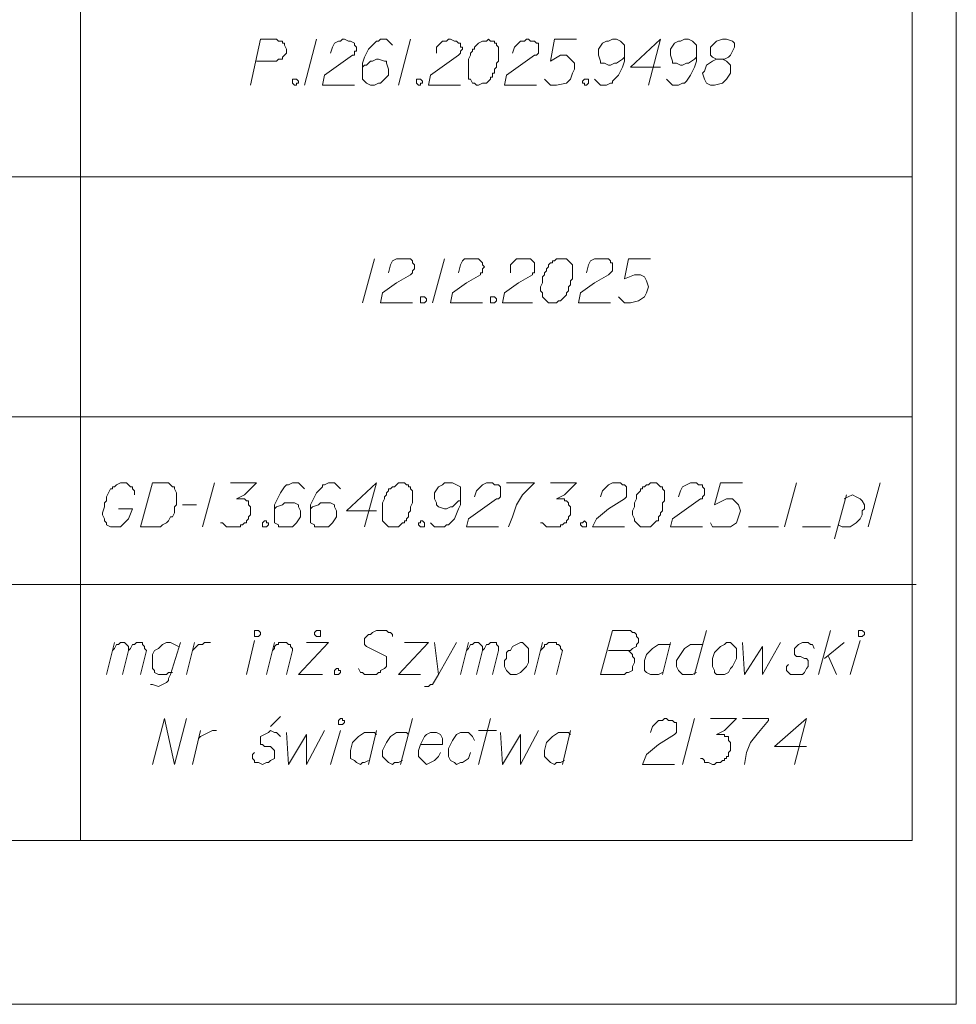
# Model space of a CAD drawing. Header units: metres. Extents: x 7431553 to 7432401, y 5544342 to 5544539.
# Tile 14 of 180: x 7432117 to 7432137, y 5544343 to 5544364. Entities that reach past the tile are written whole.
import ezdxf

# ---------------------------------------------------------------- set-up
doc = ezdxf.new("R2010")
doc.units = ezdxf.units.M
doc.header["$MEASUREMENT"] = 0
doc.layers.add('BG-PR90-PB-PZT-PZT01_2026_04_14$0$MAPA DCP', color=7, linetype='Continuous', lineweight=0)
doc.layers.add('PRIMETECH_XREF', color=7, linetype='Continuous', lineweight=5)

# ---------------------------------------------------------------- blocks, each defined once
blk = doc.blocks.new('BG-PR90-PB-PZT-PZT01_2026_04_14$0$Naddrwiną2025_v2klauzulap')
at = {"layer": 'BG-PR90-PB-PZT-PZT01_2026_04_14$0$MAPA DCP', "linetype": 'Continuous', "lineweight": 9, "transparency": 33554687}
for points in [[(7431819.359, 5544551.478), (7431778.338, 5544551.478)], [(7431819.359, 5544470.114), (7431819.359, 5544551.478)]]:
    blk.add_lwpolyline(points, dxfattribs=at)
at = {"layer": 'BG-PR90-PB-PZT-PZT01_2026_04_14$0$MAPA DCP', "color": 1, "linetype": 'Continuous', "lineweight": 9, "transparency": 33554687}
for points in [[(7431797.43, 5544550.547), (7431802.595, 5544550.547)], [(7431801.833, 5544532.936), (7431801.833, 5544550.547)], [(7431802.595, 5544550.547), (7431815.888, 5544550.547)], [(7431806.913, 5544532.936), (7431806.913, 5544550.547)], [(7431810.469, 5544504.911), (7431810.469, 5544533.063), (7431810.469, 5544550.631)], [(7431815.888, 5544504.911), (7431815.888, 5544550.547)], [(7431808.31, 5544549.869), (7431809.241, 5544549.615)], [(7431808.649, 5544549.107), (7431808.606, 5544549.192), (7431808.564, 5544549.277), (7431808.606, 5544549.361), (7431808.649, 5544549.446), (7431808.691, 5544549.488), (7431808.776, 5544549.531), (7431808.86, 5544549.531), (7431808.903, 5544549.488), (7431808.987, 5544549.488), (7431809.072, 5544549.446), (7431809.157, 5544549.361), (7431809.241, 5544549.234), (7431809.241, 5544549.15), (7431809.241, 5544549.065), (7431809.199, 5544548.98)], [(7431812.374, 5544549.234), (7431811.654, 5544549.446)], [(7431809.495, 5544548.896), (7431808.564, 5544549.15)], [(7431812.035, 5544548.684), (7431811.697, 5544549.107)], [(7431811.993, 5544548.769), (7431812.374, 5544548.938)], [(7431809.241, 5544548.218), (7431809.241, 5544548.811)], [(7431812.374, 5544548.557), (7431811.443, 5544548.811)], [(7431811.824, 5544548.472), (7431811.739, 5544548.43), (7431811.739, 5544548.388), (7431811.697, 5544548.345), (7431811.697, 5544548.261), (7431811.697, 5544548.218), (7431811.739, 5544548.134), (7431811.824, 5544548.049), (7431811.866, 5544548.049), (7431811.908, 5544548.049), (7431811.951, 5544548.049), (7431811.993, 5544548.091), (7431811.993, 5544548.134), (7431811.993, 5544548.176), (7431812.035, 5544548.261), (7431812.035, 5544548.303), (7431812.078, 5544548.345), (7431812.12, 5544548.345), (7431812.205, 5544548.345), (7431812.247, 5544548.303), (7431812.332, 5544548.261), (7431812.374, 5544548.218), (7431812.374, 5544548.134), (7431812.374, 5544548.091), (7431812.374, 5544547.964), (7431812.332, 5544547.922), (7431812.289, 5544547.88), (7431812.247, 5544547.88), (7431812.205, 5544547.88), (7431812.162, 5544547.922)], [(7431813.898, 5544548.303), (7431813.898, 5544547.626), (7431813.305, 5544548.303), (7431814.279, 5544548.049)], [(7431808.31, 5544548.091), (7431809.241, 5544547.837)], [(7431809.241, 5544547.075), (7431809.241, 5544547.71)], [(7431811.697, 5544546.948), (7431812.374, 5544546.991), (7431811.781, 5544547.372), (7431812.374, 5544547.372), (7431811.697, 5544547.753)], [(7431813.305, 5544546.948), (7431813.305, 5544547.499), (7431813.348, 5544547.499), (7431813.602, 5544547.287), (7431813.813, 5544547.118), (7431814.025, 5544547.033), (7431814.279, 5544546.991)], [(7431799.335, 5544546.398), (7431799.335, 5544546.567), (7431799.293, 5544546.652), (7431799.251, 5544546.694), (7431799.081, 5544546.779), (7431798.997, 5544546.779), (7431798.954, 5544546.737), (7431798.912, 5544546.61), (7431798.912, 5544546.525), (7431798.954, 5544546.398), (7431798.997, 5544546.356), (7431799.081, 5544546.271), (7431799.124, 5544546.271), (7431799.251, 5544546.271), (7431799.293, 5544546.313), (7431799.335, 5544546.398), (7431799.378, 5544546.313), (7431799.462, 5544546.186), (7431799.589, 5544546.144), (7431799.632, 5544546.102), (7431799.759, 5544546.144), (7431799.843, 5544546.186), (7431799.886, 5544546.271), (7431799.886, 5544546.356), (7431799.843, 5544546.525), (7431799.759, 5544546.61), (7431799.632, 5544546.694), (7431799.589, 5544546.694), (7431799.462, 5544546.694), (7431799.378, 5544546.61), (7431799.335, 5544546.525)], [(7431808.31, 5544546.948), (7431808.31, 5544546.483), (7431808.776, 5544546.356), (7431808.649, 5544546.61), (7431808.649, 5544546.737), (7431808.733, 5544546.821), (7431808.776, 5544546.864), (7431808.903, 5544546.906), (7431809.03, 5544546.864), (7431809.157, 5544546.821), (7431809.241, 5544546.694), (7431809.241, 5544546.525), (7431809.241, 5544546.398), (7431809.241, 5544546.313), (7431809.157, 5544546.271)], [(7431813.305, 5544546.271), (7431813.305, 5544546.821), (7431813.559, 5544546.567), (7431813.644, 5544546.398), (7431813.644, 5544546.525), (7431813.644, 5544546.567), (7431813.686, 5544546.567), (7431813.686, 5544546.61), (7431813.686, 5544546.652), (7431813.729, 5544546.652), (7431813.771, 5544546.652), (7431813.813, 5544546.694), (7431813.856, 5544546.694), (7431813.898, 5544546.694), (7431813.94, 5544546.694), (7431813.983, 5544546.694), (7431814.025, 5544546.652), (7431814.067, 5544546.652), (7431814.11, 5544546.652), (7431814.11, 5544546.61), (7431814.152, 5544546.61), (7431814.152, 5544546.567), (7431814.194, 5544546.567), (7431814.194, 5544546.525), (7431814.237, 5544546.483), (7431814.237, 5544546.44), (7431814.237, 5544546.398), (7431814.279, 5544546.356), (7431814.279, 5544546.313), (7431814.237, 5544546.229), (7431814.237, 5544546.186), (7431814.237, 5544546.144), (7431814.194, 5544546.144), (7431814.152, 5544546.102), (7431814.152, 5544546.059)], [(7431811.443, 5544546.186), (7431812.374, 5544545.932)], [(7431799.759, 5544545.34), (7431799.843, 5544545.424), (7431799.886, 5544545.467), (7431799.886, 5544545.594), (7431799.843, 5544545.678), (7431799.843, 5544545.721), (7431799.801, 5544545.763), (7431799.674, 5544545.848), (7431799.505, 5544545.932), (7431799.378, 5544545.975), (7431799.166, 5544545.975), (7431799.081, 5544545.975), (7431799.039, 5544545.975), (7431798.954, 5544545.89), (7431798.912, 5544545.805), (7431798.912, 5544545.721), (7431798.954, 5544545.636), (7431798.954, 5544545.594), (7431798.997, 5544545.509), (7431799.124, 5544545.424), (7431799.208, 5544545.424), (7431799.251, 5544545.424), (7431799.378, 5544545.467), (7431799.42, 5544545.467), (7431799.42, 5544545.551), (7431799.462, 5544545.636), (7431799.462, 5544545.678), (7431799.42, 5544545.763), (7431799.42, 5544545.805), (7431799.335, 5544545.932), (7431799.293, 5544545.975)], [(7431808.606, 5544545.594), (7431808.479, 5544545.636), (7431808.395, 5544545.678), (7431808.352, 5544545.763), (7431808.31, 5544545.848), (7431808.31, 5544545.89), (7431808.31, 5544545.932), (7431808.31, 5544545.975), (7431808.352, 5544546.017), (7431808.352, 5544546.059), (7431808.352, 5544546.102), (7431808.395, 5544546.102), (7431808.437, 5544546.144), (7431808.479, 5544546.144), (7431808.522, 5544546.144), (7431808.564, 5544546.144), (7431808.606, 5544546.102), (7431808.649, 5544546.102), (7431808.649, 5544546.059), (7431808.86, 5544545.763), (7431809.072, 5544545.467), (7431809.241, 5544545.424), (7431809.241, 5544546.102)], [(7431811.739, 5544546.102), (7431811.739, 5544545.848), (7431811.824, 5544545.721), (7431811.95, 5544545.636), (7431812.078, 5544545.551), (7431812.162, 5544545.551), (7431812.205, 5544545.551), (7431812.289, 5544545.594), (7431812.332, 5544545.636), (7431812.374, 5544545.678), (7431812.374, 5544545.763), (7431812.374, 5544545.805), (7431812.374, 5544545.89), (7431812.332, 5544545.975)], [(7431813.305, 5544545.932), (7431814.279, 5544545.678)], [(7431813.602, 5544545.001), (7431813.475, 5544545.043), (7431813.39, 5544545.128), (7431813.348, 5544545.17), (7431813.348, 5544545.255), (7431813.305, 5544545.297), (7431813.305, 5544545.34), (7431813.348, 5544545.382), (7431813.348, 5544545.467), (7431813.39, 5544545.509), (7431813.39, 5544545.551), (7431813.432, 5544545.551), (7431813.475, 5544545.551), (7431813.517, 5544545.551), (7431813.559, 5544545.551), (7431813.602, 5544545.551), (7431813.644, 5544545.509), (7431813.856, 5544545.17), (7431814.067, 5544544.916), (7431814.279, 5544544.832), (7431814.279, 5544545.509)], [(7431811.697, 5544545.424), (7431812.374, 5544545.255)], [(7431811.739, 5544545.424), (7431811.739, 5544545.17), (7431811.824, 5544545.043), (7431811.95, 5544544.916), (7431812.078, 5544544.874), (7431812.162, 5544544.874), (7431812.205, 5544544.874), (7431812.289, 5544544.874), (7431812.332, 5544544.916), (7431812.374, 5544545.001), (7431812.374, 5544545.086), (7431812.374, 5544545.128), (7431812.374, 5544545.17), (7431812.332, 5544545.255)], [(7431799.505, 5544545.213), (7431799.505, 5544544.578), (7431798.912, 5544545.213), (7431799.886, 5544544.959)], [(7431803.569, 5544545.001), (7431803.569, 5544544.535), (7431803.992, 5544544.451), (7431803.907, 5544544.662), (7431803.907, 5544544.789), (7431803.95, 5544544.874), (7431804.034, 5544544.916), (7431804.161, 5544544.959), (7431804.288, 5544544.916), (7431804.373, 5544544.874), (7431804.458, 5544544.747), (7431804.5, 5544544.578), (7431804.5, 5544544.451), (7431804.458, 5544544.408), (7431804.373, 5544544.324)], [(7431811.866, 5544544.112), (7431811.866, 5544544.578), (7431811.824, 5544544.62), (7431811.781, 5544544.705), (7431811.739, 5544544.705), (7431811.697, 5544544.747), (7431811.654, 5544544.747), (7431811.612, 5544544.747), (7431811.57, 5544544.705), (7431811.527, 5544544.705), (7431811.485, 5544544.662), (7431811.485, 5544544.62), (7431811.443, 5544544.578), (7431811.443, 5544544.535), (7431811.443, 5544544.197), (7431812.374, 5544543.943), (7431812.374, 5544544.451), (7431812.332, 5544544.493), (7431812.332, 5544544.535), (7431812.289, 5544544.62), (7431812.205, 5544544.62), (7431812.12, 5544544.662), (7431812.078, 5544544.662), (7431812.035, 5544544.662), (7431811.993, 5544544.62), (7431811.951, 5544544.62), (7431811.908, 5544544.578), (7431811.866, 5544544.535)], [(7431808.606, 5544543.943), (7431808.479, 5544543.985), (7431808.395, 5544544.07), (7431808.352, 5544544.112), (7431808.31, 5544544.197), (7431808.31, 5544544.239), (7431808.31, 5544544.281), (7431808.31, 5544544.366), (7431808.352, 5544544.408), (7431808.352, 5544544.451), (7431808.395, 5544544.493), (7431808.437, 5544544.493), (7431808.479, 5544544.493), (7431808.522, 5544544.493), (7431808.564, 5544544.493), (7431808.606, 5544544.493), (7431808.649, 5544544.451), (7431808.86, 5544544.112), (7431809.072, 5544543.858), (7431809.241, 5544543.773), (7431809.241, 5544544.451)], [(7431799.759, 5544543.816), (7431799.843, 5544543.9), (7431799.886, 5544543.943), (7431799.886, 5544544.07), (7431799.843, 5544544.154), (7431799.843, 5544544.197), (7431799.801, 5544544.197), (7431799.674, 5544544.324), (7431799.505, 5544544.408), (7431799.378, 5544544.451), (7431799.166, 5544544.451), (7431799.081, 5544544.451), (7431799.039, 5544544.451), (7431798.954, 5544544.366), (7431798.912, 5544544.281), (7431798.912, 5544544.197), (7431798.954, 5544544.112), (7431798.954, 5544544.07), (7431798.997, 5544543.985), (7431799.124, 5544543.9), (7431799.208, 5544543.9), (7431799.251, 5544543.9), (7431799.378, 5544543.943), (7431799.42, 5544543.943), (7431799.42, 5544544.027), (7431799.462, 5544544.112), (7431799.462, 5544544.154), (7431799.42, 5544544.239), (7431799.42, 5544544.281), (7431799.335, 5544544.408), (7431799.293, 5544544.451)], [(7431803.865, 5544543.646), (7431803.696, 5544543.689), (7431803.611, 5544543.731), (7431803.569, 5544543.816), (7431803.569, 5544543.9), (7431803.569, 5544543.943), (7431803.569, 5544543.985), (7431803.569, 5544544.027), (7431803.569, 5544544.07), (7431803.569, 5544544.112), (7431803.611, 5544544.154), (7431803.653, 5544544.154), (7431803.653, 5544544.197), (7431803.696, 5544544.197), (7431803.738, 5544544.197), (7431803.78, 5544544.197), (7431803.823, 5544544.197), (7431803.865, 5544544.154), (7431803.907, 5544544.112), (7431804.077, 5544543.816), (7431804.288, 5544543.519), (7431804.5, 5544543.477), (7431804.5, 5544544.154)], [(7431798.912, 5544543.435), (7431798.912, 5544542.969), (7431799.378, 5544542.884), (7431799.251, 5544543.096), (7431799.251, 5544543.223), (7431799.335, 5544543.308), (7431799.42, 5544543.392), (7431799.547, 5544543.392), (7431799.632, 5544543.35), (7431799.759, 5544543.308), (7431799.843, 5544543.223), (7431799.886, 5544543.011), (7431799.886, 5544542.884), (7431799.843, 5544542.842), (7431799.759, 5544542.757)], [(7431808.31, 5544542.884), (7431808.31, 5544543.435), (7431808.564, 5544543.181), (7431808.649, 5544543.011), (7431808.649, 5544543.138), (7431808.649, 5544543.181), (7431808.691, 5544543.181), (7431808.691, 5544543.223), (7431808.733, 5544543.265), (7431808.776, 5544543.265), (7431808.818, 5544543.308), (7431808.86, 5544543.308), (7431808.903, 5544543.308), (7431808.945, 5544543.308), (7431808.987, 5544543.308), (7431809.03, 5544543.265), (7431809.072, 5544543.265), (7431809.114, 5544543.223), (7431809.157, 5544543.223), (7431809.157, 5544543.181), (7431809.199, 5544543.138), (7431809.199, 5544543.096), (7431809.241, 5544543.096), (7431809.241, 5544543.054), (7431809.241, 5544543.011), (7431809.241, 5544542.969), (7431809.241, 5544542.927), (7431809.241, 5544542.842), (7431809.241, 5544542.8), (7431809.199, 5544542.757), (7431809.157, 5544542.715), (7431809.157, 5544542.673)], [(7431813.559, 5544543.308), (7431814.279, 5544543.138)], [(7431813.644, 5544543.308), (7431813.602, 5544543.265), (7431813.602, 5544543.054), (7431813.686, 5544542.927), (7431813.813, 5544542.8), (7431813.983, 5544542.757), (7431814.025, 5544542.757), (7431814.11, 5544542.757), (7431814.152, 5544542.8), (7431814.194, 5544542.842), (7431814.237, 5544542.884), (7431814.279, 5544542.969), (7431814.237, 5544543.011), (7431814.237, 5544543.096), (7431814.194, 5544543.181)], [(7431811.866, 5544542.673), (7431811.824, 5544542.715), (7431811.781, 5544542.757), (7431811.739, 5544542.757), (7431811.739, 5544542.8), (7431811.697, 5544542.842), (7431811.697, 5544542.884), (7431811.697, 5544542.927), (7431811.697, 5544542.969), (7431811.697, 5544543.011), (7431811.739, 5544543.011), (7431811.739, 5544543.054), (7431811.781, 5544543.096), (7431811.824, 5544543.096), (7431811.866, 5544543.138), (7431812.374, 5544543.011)], [(7431799.208, 5544542.08), (7431799.081, 5544542.122), (7431798.997, 5544542.207), (7431798.954, 5544542.249), (7431798.954, 5544542.334), (7431798.912, 5544542.376), (7431798.912, 5544542.419), (7431798.954, 5544542.461), (7431798.954, 5544542.503), (7431798.954, 5544542.546), (7431798.997, 5544542.588), (7431798.997, 5544542.63), (7431799.039, 5544542.63), (7431799.081, 5544542.63), (7431799.124, 5544542.63), (7431799.166, 5544542.63), (7431799.208, 5544542.63), (7431799.251, 5544542.588), (7431799.251, 5544542.546), (7431799.462, 5544542.249), (7431799.674, 5544541.953), (7431799.886, 5544541.911), (7431799.886, 5544542.588)], [(7431812.374, 5544542.546), (7431811.697, 5544542.715)], [(7431813.602, 5544541.826), (7431814.279, 5544541.868), (7431813.644, 5544542.249), (7431814.279, 5544542.249), (7431813.559, 5544542.63)], [(7431803.865, 5544542.038), (7431803.696, 5544542.038), (7431803.611, 5544542.122), (7431803.569, 5544542.165), (7431803.569, 5544542.249), (7431803.569, 5544542.292), (7431803.569, 5544542.334), (7431803.569, 5544542.419), (7431803.569, 5544542.461), (7431803.611, 5544542.503), (7431803.653, 5544542.546), (7431803.696, 5544542.546), (7431803.738, 5544542.546), (7431803.78, 5544542.546), (7431803.823, 5544542.546), (7431803.865, 5544542.546), (7431803.865, 5544542.503), (7431803.907, 5544542.503), (7431804.077, 5544542.207), (7431804.288, 5544541.911), (7431804.5, 5544541.868), (7431804.5, 5544542.503)], [(7431808.31, 5544541.953), (7431808.31, 5544542.546), (7431808.352, 5544542.503), (7431808.564, 5544542.292), (7431808.776, 5544542.165), (7431809.03, 5544542.08), (7431809.241, 5544541.995)], [(7431808.606, 5544541.276), (7431808.479, 5544541.318), (7431808.395, 5544541.403), (7431808.352, 5544541.445), (7431808.31, 5544541.53), (7431808.31, 5544541.572), (7431808.31, 5544541.614), (7431808.31, 5544541.657), (7431808.352, 5544541.699), (7431808.352, 5544541.741), (7431808.352, 5544541.784), (7431808.395, 5544541.826), (7431808.437, 5544541.826), (7431808.479, 5544541.826), (7431808.522, 5544541.826), (7431808.564, 5544541.826), (7431808.606, 5544541.826), (7431808.649, 5544541.784), (7431808.649, 5544541.741), (7431808.86, 5544541.445), (7431809.072, 5544541.149), (7431809.241, 5544541.106), (7431809.241, 5544541.784)], [(7431811.866, 5544541.106), (7431811.824, 5544541.149), (7431811.739, 5544541.191), (7431811.739, 5544541.233), (7431811.697, 5544541.276), (7431811.697, 5544541.318), (7431811.697, 5544541.36), (7431811.739, 5544541.403), (7431811.781, 5544541.445), (7431811.824, 5544541.445), (7431811.866, 5544541.445), (7431811.824, 5544541.487), (7431811.739, 5544541.53), (7431811.739, 5544541.572), (7431811.697, 5544541.614), (7431811.697, 5544541.657), (7431811.697, 5544541.699), (7431811.697, 5544541.741), (7431811.739, 5544541.741), (7431811.781, 5544541.784), (7431811.824, 5544541.784), (7431811.866, 5544541.784), (7431812.374, 5544541.657)], [(7431814.279, 5544541.36), (7431813.305, 5544541.614)], [(7431813.559, 5544541.36), (7431813.559, 5544541.741)], [(7431803.865, 5544540.937), (7431803.696, 5544540.979), (7431803.611, 5544541.022), (7431803.569, 5544541.064), (7431803.569, 5544541.149), (7431803.569, 5544541.191), (7431803.569, 5544541.233), (7431803.569, 5544541.318), (7431803.569, 5544541.36), (7431803.611, 5544541.403), (7431803.653, 5544541.445), (7431803.696, 5544541.445), (7431803.738, 5544541.487), (7431803.78, 5544541.445), (7431803.823, 5544541.445), (7431803.865, 5544541.445), (7431803.865, 5544541.403), (7431803.907, 5544541.403), (7431804.077, 5544541.106), (7431804.288, 5544540.81), (7431804.5, 5544540.768), (7431804.5, 5544541.445)], [(7431812.374, 5544541.318), (7431811.866, 5544541.445)], [(7431812.374, 5544540.979), (7431811.697, 5544541.149)], [(7431813.771, 5544541.276), (7431813.686, 5544541.233), (7431813.644, 5544541.191), (7431813.602, 5544541.149), (7431813.602, 5544541.064), (7431813.602, 5544540.979), (7431813.644, 5544540.895), (7431813.771, 5544540.81), (7431813.856, 5544540.768), (7431813.94, 5544540.725), (7431814.067, 5544540.725), (7431814.11, 5544540.725), (7431814.194, 5544540.768), (7431814.237, 5544540.852), (7431814.279, 5544540.895), (7431814.237, 5544540.979), (7431814.237, 5544541.022), (7431814.152, 5544541.149), (7431814.025, 5544541.191)], [(7431799.208, 5544540.471), (7431799.081, 5544540.471), (7431798.997, 5544540.556), (7431798.954, 5544540.598), (7431798.954, 5544540.683), (7431798.912, 5544540.725), (7431798.912, 5544540.768), (7431798.954, 5544540.852), (7431798.954, 5544540.895), (7431798.997, 5544540.937), (7431798.997, 5544540.979), (7431799.039, 5544540.979), (7431799.081, 5544540.979), (7431799.081, 5544541.022), (7431799.124, 5544541.022), (7431799.166, 5544540.979), (7431799.208, 5544540.979), (7431799.251, 5544540.937), (7431799.462, 5544540.641), (7431799.674, 5544540.344), (7431799.886, 5544540.302), (7431799.886, 5544540.979)], [(7431809.157, 5544540.344), (7431809.241, 5544540.429), (7431809.241, 5544540.641), (7431809.199, 5544540.683), (7431809.199, 5544540.725), (7431809.072, 5544540.852), (7431808.86, 5544540.937), (7431808.776, 5544540.979), (7431808.564, 5544540.979), (7431808.437, 5544540.979), (7431808.395, 5544540.979), (7431808.352, 5544540.895), (7431808.31, 5544540.81), (7431808.31, 5544540.725), (7431808.31, 5544540.641), (7431808.352, 5544540.598), (7431808.395, 5544540.514), (7431808.522, 5544540.429), (7431808.606, 5544540.429), (7431808.649, 5544540.429), (7431808.733, 5544540.471), (7431808.776, 5544540.471), (7431808.818, 5544540.514), (7431808.86, 5544540.641), (7431808.86, 5544540.683), (7431808.818, 5544540.768), (7431808.818, 5544540.81), (7431808.733, 5544540.895), (7431808.691, 5544540.937), (7431808.691, 5544540.979)], [(7431811.697, 5544540.895), (7431812.374, 5544540.514), (7431812.586, 5544540.387), (7431812.586, 5544540.344), (7431812.628, 5544540.302), (7431812.628, 5544540.26), (7431812.628, 5544540.217)], [(7431803.569, 5544540.641), (7431804.5, 5544540.387)], [(7431813.856, 5544540.133), (7431813.856, 5544540.598), (7431813.729, 5544540.598), (7431813.644, 5544540.556), (7431813.602, 5544540.471), (7431813.602, 5544540.387), (7431813.602, 5544540.344), (7431813.644, 5544540.26), (7431813.686, 5544540.217), (7431813.771, 5544540.175), (7431813.856, 5544540.133), (7431813.983, 5544540.09), (7431814.025, 5544540.09), (7431814.109, 5544540.09), (7431814.152, 5544540.133), (7431814.237, 5544540.217), (7431814.279, 5544540.26), (7431814.237, 5544540.344), (7431814.194, 5544540.429), (7431814.152, 5544540.471), (7431814.109, 5544540.514), (7431814.025, 5544540.556)], [(7431811.697, 5544540.429), (7431812.374, 5544540.514)], [(7431811.697, 5544539.794), (7431811.697, 5544540.302), (7431812.374, 5544539.667), (7431812.374, 5544540.133)], [(7431798.912, 5544539.921), (7431799.886, 5544539.667)], [(7431803.865, 5544539.455), (7431803.696, 5544539.498), (7431803.611, 5544539.54), (7431803.569, 5544539.625), (7431803.569, 5544539.667), (7431803.569, 5544539.709), (7431803.569, 5544539.752), (7431803.569, 5544539.836), (7431803.569, 5544539.879), (7431803.569, 5544539.921), (7431803.611, 5544539.963), (7431803.653, 5544539.963), (7431803.696, 5544540.006), (7431803.738, 5544540.006), (7431803.78, 5544540.006), (7431803.823, 5544539.963), (7431803.865, 5544539.963), (7431803.907, 5544539.921), (7431804.077, 5544539.625), (7431804.288, 5544539.328), (7431804.5, 5544539.286), (7431804.5, 5544539.963)], [(7431813.305, 5544539.963), (7431814.279, 5544539.709)], [(7431813.644, 5544539.879), (7431813.602, 5544539.836), (7431813.602, 5544539.625), (7431813.686, 5544539.498), (7431813.813, 5544539.413), (7431813.983, 5544539.328), (7431814.025, 5544539.328), (7431814.11, 5544539.328), (7431814.152, 5544539.371), (7431814.194, 5544539.413), (7431814.237, 5544539.455), (7431814.279, 5544539.54), (7431814.237, 5544539.582), (7431814.237, 5544539.667), (7431814.194, 5544539.752)], [(7431799.039, 5544539.54), (7431798.954, 5544539.455), (7431798.912, 5544539.413), (7431798.912, 5544539.286), (7431798.954, 5544539.244), (7431798.954, 5544539.201), (7431798.997, 5544539.159), (7431799.124, 5544539.032), (7431799.293, 5544538.947), (7431799.42, 5544538.905), (7431799.632, 5544538.905), (7431799.716, 5544538.905), (7431799.759, 5544538.905), (7431799.843, 5544538.99), (7431799.886, 5544539.074), (7431799.886, 5544539.159), (7431799.843, 5544539.244), (7431799.843, 5544539.286), (7431799.759, 5544539.371), (7431799.674, 5544539.455), (7431799.589, 5544539.455), (7431799.547, 5544539.455), (7431799.42, 5544539.413), (7431799.378, 5544539.413), (7431799.378, 5544539.371), (7431799.335, 5544539.244), (7431799.335, 5544539.201), (7431799.378, 5544539.117), (7431799.378, 5544539.074), (7431799.462, 5544538.99), (7431799.462, 5544538.947), (7431799.505, 5544538.905)], [(7431811.57, 5544539.54), (7431811.527, 5544539.54), (7431811.485, 5544539.498), (7431811.485, 5544539.455), (7431811.443, 5544539.413), (7431811.443, 5544539.371), (7431811.443, 5544539.328), (7431811.443, 5544539.286), (7431811.443, 5544539.201), (7431811.485, 5544539.117), (7431811.527, 5544539.074), (7431811.527, 5544539.032), (7431811.57, 5544538.99), (7431811.612, 5544538.947), (7431811.654, 5544538.947), (7431811.697, 5544538.947), (7431811.739, 5544538.947), (7431811.781, 5544538.99), (7431811.951, 5544539.328), (7431811.993, 5544539.413), (7431812.035, 5544539.413), (7431812.12, 5544539.413), (7431812.162, 5544539.413), (7431812.205, 5544539.413), (7431812.247, 5544539.371), (7431812.289, 5544539.286), (7431812.332, 5544539.286), (7431812.332, 5544539.244), (7431812.374, 5544539.201), (7431812.374, 5544539.159), (7431812.374, 5544539.074), (7431812.374, 5544538.99), (7431812.374, 5544538.947), (7431812.332, 5544538.905), (7431812.332, 5544538.863), (7431812.247, 5544538.82)], [(7431803.569, 5544539.159), (7431804.5, 5544538.905)], [(7431808.903, 5544539.201), (7431808.903, 5544538.566), (7431808.31, 5544539.201), (7431809.241, 5544538.947)], [(7431813.559, 5544539.201), (7431814.279, 5544539.032)], [(7431813.644, 5544539.201), (7431813.602, 5544539.159), (7431813.602, 5544538.947), (7431813.686, 5544538.82), (7431813.813, 5544538.693), (7431813.983, 5544538.651), (7431814.025, 5544538.651), (7431814.11, 5544538.651), (7431814.152, 5544538.651), (7431814.194, 5544538.736), (7431814.237, 5544538.778), (7431814.279, 5544538.863), (7431814.237, 5544538.905), (7431814.237, 5544538.947), (7431814.194, 5544539.032)], [(7431799.208, 5544538.228), (7431799.081, 5544538.27), (7431798.997, 5544538.312), (7431798.954, 5544538.397), (7431798.954, 5544538.439), (7431798.912, 5544538.482), (7431798.912, 5544538.524), (7431798.954, 5544538.609), (7431798.954, 5544538.651), (7431798.997, 5544538.736), (7431799.039, 5544538.736), (7431799.081, 5544538.778), (7431799.124, 5544538.778), (7431799.166, 5544538.778), (7431799.166, 5544538.736), (7431799.208, 5544538.736), (7431799.251, 5544538.736), (7431799.251, 5544538.693), (7431799.462, 5544538.397), (7431799.674, 5544538.101), (7431799.886, 5544538.058), (7431799.886, 5544538.736)], [(7431808.437, 5544538.439), (7431808.352, 5544538.355), (7431808.31, 5544538.312), (7431808.31, 5544538.185), (7431808.352, 5544538.101), (7431808.352, 5544538.058), (7431808.395, 5544538.058), (7431808.522, 5544537.931), (7431808.691, 5544537.847), (7431808.776, 5544537.804), (7431808.987, 5544537.804), (7431809.114, 5544537.804), (7431809.157, 5544537.804), (7431809.199, 5544537.889), (7431809.241, 5544537.889), (7431809.241, 5544537.974), (7431809.241, 5544538.058), (7431809.241, 5544538.143), (7431809.241, 5544538.185), (7431809.157, 5544538.27), (7431809.03, 5544538.355), (7431808.987, 5544538.355), (7431808.903, 5544538.355), (7431808.818, 5544538.312), (7431808.776, 5544538.312), (7431808.733, 5544538.228), (7431808.733, 5544538.143), (7431808.733, 5544538.101), (7431808.733, 5544538.016), (7431808.776, 5544537.974), (7431808.818, 5544537.847), (7431808.86, 5544537.804), (7431808.903, 5544537.804)], [(7431814.279, 5544538.228), (7431813.559, 5544538.439)], [(7431811.697, 5544537.72), (7431811.697, 5544538.185), (7431812.374, 5544537.55), (7431812.374, 5544538.058)], [(7431813.602, 5544537.296), (7431814.279, 5544537.339), (7431813.644, 5544537.72), (7431814.279, 5544537.72), (7431813.559, 5544538.101)], [(7431798.912, 5544537.931), (7431799.886, 5544537.677)], [(7431808.437, 5544537.677), (7431808.352, 5544537.593), (7431808.31, 5544537.55), (7431808.31, 5544537.423), (7431808.352, 5544537.339), (7431808.352, 5544537.296), (7431808.395, 5544537.254), (7431808.522, 5544537.169), (7431808.691, 5544537.085), (7431808.776, 5544537.042), (7431808.987, 5544537.042), (7431809.114, 5544537.042), (7431809.157, 5544537.042), (7431809.199, 5544537.127), (7431809.241, 5544537.127), (7431809.241, 5544537.212), (7431809.241, 5544537.296), (7431809.241, 5544537.381), (7431809.241, 5544537.423), (7431809.157, 5544537.508), (7431809.03, 5544537.593), (7431808.987, 5544537.593), (7431808.903, 5544537.593), (7431808.818, 5544537.55), (7431808.776, 5544537.55), (7431808.733, 5544537.466), (7431808.733, 5544537.381), (7431808.733, 5544537.339), (7431808.733, 5544537.254), (7431808.776, 5544537.212), (7431808.818, 5544537.085), (7431808.86, 5544537.042), (7431808.903, 5544537.042)], [(7431811.866, 5544537), (7431811.824, 5544537.042), (7431811.781, 5544537.042), (7431811.739, 5544537.085), (7431811.739, 5544537.127), (7431811.697, 5544537.127), (7431811.697, 5544537.169), (7431811.697, 5544537.212), (7431811.697, 5544537.254), (7431811.697, 5544537.296), (7431811.739, 5544537.339), (7431811.739, 5544537.381), (7431811.781, 5544537.381), (7431811.824, 5544537.423), (7431811.866, 5544537.423), (7431812.374, 5544537.296)], [(7431799.886, 5544536.534), (7431798.912, 5544536.746), (7431798.912, 5544537.085), (7431798.954, 5544537.127), (7431798.954, 5544537.169), (7431798.954, 5544537.212), (7431798.997, 5544537.212), (7431798.997, 5544537.254), (7431799.039, 5544537.254), (7431799.124, 5544537.296), (7431799.166, 5544537.296), (7431799.208, 5544537.296), (7431799.251, 5544537.254), (7431799.293, 5544537.212), (7431799.335, 5544537.212), (7431799.335, 5544537.169), (7431799.335, 5544537.127), (7431799.378, 5544537.085), (7431799.378, 5544536.661)], [(7431812.374, 5544536.873), (7431811.697, 5544537.042)], [(7431813.263, 5544537.169), (7431813.475, 5544536.958)], [(7431813.686, 5544537.169), (7431813.644, 5544537.127), (7431813.602, 5544537.085), (7431813.602, 5544537.042), (7431813.559, 5544536.958), (7431813.602, 5544536.915), (7431813.644, 5544536.831), (7431813.686, 5544536.746), (7431813.729, 5544536.746), (7431813.813, 5544536.746), (7431813.856, 5544536.746), (7431813.856, 5544536.788), (7431813.898, 5544536.831), (7431813.898, 5544536.873), (7431813.898, 5544536.958), (7431813.94, 5544537), (7431813.983, 5544537.042), (7431814.025, 5544537.042), (7431814.067, 5544537.042), (7431814.152, 5544537.042), (7431814.194, 5544536.958), (7431814.237, 5544536.915), (7431814.237, 5544536.873), (7431814.279, 5544536.788), (7431814.237, 5544536.704), (7431814.237, 5544536.619), (7431814.194, 5544536.619), (7431814.152, 5544536.577), (7431814.067, 5544536.577), (7431814.025, 5544536.619)], [(7431808.31, 5544536.111), (7431808.31, 5544536.661), (7431808.564, 5544536.407), (7431808.649, 5544536.238), (7431808.649, 5544536.365), (7431808.649, 5544536.407), (7431808.691, 5544536.45), (7431808.691, 5544536.492), (7431808.733, 5544536.492), (7431808.776, 5544536.492), (7431808.818, 5544536.534), (7431808.86, 5544536.534), (7431808.903, 5544536.534), (7431808.945, 5544536.534), (7431808.987, 5544536.534), (7431809.03, 5544536.492), (7431809.072, 5544536.492), (7431809.114, 5544536.45), (7431809.157, 5544536.45), (7431809.157, 5544536.407), (7431809.199, 5544536.365), (7431809.199, 5544536.323), (7431809.241, 5544536.323), (7431809.241, 5544536.28), (7431809.241, 5544536.238), (7431809.241, 5544536.196), (7431809.241, 5544536.153), (7431809.241, 5544536.069), (7431809.241, 5544536.026), (7431809.199, 5544535.984), (7431809.157, 5544535.942), (7431809.157, 5544535.899)], [(7431812.374, 5544536.45), (7431811.654, 5544536.619)], [(7431808.31, 5544535.772), (7431809.241, 5544535.518)], [(7431813.729, 5544535.434), (7431813.686, 5544535.476), (7431813.644, 5544535.561), (7431813.602, 5544535.645), (7431813.559, 5544535.73), (7431813.559, 5544535.815)], [(7431811.866, 5544535.307), (7431811.824, 5544535.349), (7431811.739, 5544535.434), (7431811.739, 5544535.518), (7431811.697, 5544535.561), (7431811.697, 5544535.688)], [(7431808.776, 5544535.095), (7431808.776, 5544535.391)], [(7431812.374, 5544535.18), (7431811.697, 5544535.349)], [(7431814.279, 5544535.307), (7431813.559, 5544535.476)], [(7431814.279, 5544534.46), (7431813.305, 5544534.714), (7431814.279, 5544534.926), (7431813.305, 5544535.18)], [(7431811.697, 5544535.053), (7431812.374, 5544534.841), (7431812.458, 5544534.799), (7431812.501, 5544534.799), (7431812.543, 5544534.756), (7431812.586, 5544534.672), (7431812.628, 5544534.587), (7431812.586, 5544534.46), (7431812.586, 5544534.418)], [(7431812.332, 5544534.883), (7431812.332, 5544534.799), (7431812.374, 5544534.756), (7431812.374, 5544534.587), (7431812.332, 5544534.502), (7431812.289, 5544534.502), (7431812.247, 5544534.46), (7431812.162, 5544534.46), (7431812.078, 5544534.46), (7431812.035, 5544534.46), (7431811.951, 5544534.46), (7431811.866, 5544534.502), (7431811.824, 5544534.587), (7431811.739, 5544534.672), (7431811.697, 5544534.756), (7431811.697, 5544534.841), (7431811.739, 5544534.926), (7431811.781, 5544535.01)], [(7431811.866, 5544533.613), (7431811.824, 5544533.656), (7431811.739, 5544533.698), (7431811.739, 5544533.74), (7431811.697, 5544533.783), (7431811.697, 5544533.825), (7431811.697, 5544533.867), (7431811.739, 5544533.91), (7431811.781, 5544533.952), (7431811.824, 5544533.952), (7431811.866, 5544533.952), (7431811.824, 5544533.994), (7431811.739, 5544534.037), (7431811.739, 5544534.079), (7431811.697, 5544534.121), (7431811.697, 5544534.164), (7431811.697, 5544534.206), (7431811.697, 5544534.248), (7431811.739, 5544534.248), (7431811.781, 5544534.291), (7431811.824, 5544534.291), (7431811.866, 5544534.333), (7431812.374, 5544534.206)], [(7431808.564, 5544534.079), (7431808.479, 5544534.079), (7431808.437, 5544534.037), (7431808.395, 5544534.037), (7431808.395, 5544533.994), (7431808.352, 5544533.952), (7431808.31, 5544533.91), (7431808.31, 5544533.867), (7431808.31, 5544533.783), (7431808.352, 5544533.698), (7431808.395, 5544533.656), (7431808.395, 5544533.613), (7431808.437, 5544533.613), (7431808.437, 5544533.571), (7431808.522, 5544533.529), (7431808.606, 5544533.486), (7431808.691, 5544533.486), (7431808.733, 5544533.444), (7431808.818, 5544533.444), (7431808.945, 5544533.402), (7431808.987, 5544533.402), (7431809.072, 5544533.444), (7431809.114, 5544533.444), (7431809.157, 5544533.486), (7431809.199, 5544533.486), (7431809.241, 5544533.571), (7431809.241, 5544533.613), (7431809.241, 5544533.656), (7431809.241, 5544533.698), (7431809.241, 5544533.783), (7431809.199, 5544533.825), (7431809.157, 5544533.867), (7431809.114, 5544533.91), (7431809.072, 5544533.952), (7431808.86, 5544534.037), (7431808.86, 5544533.74)], [(7431812.374, 5544533.825), (7431811.866, 5544533.952)], [(7431812.374, 5544533.486), (7431811.697, 5544533.656)], [(7431797.43, 5544532.936), (7431802.595, 5544532.936)], [(7431801.833, 5544504.911), (7431801.833, 5544532.936)], [(7431802.595, 5544532.936), (7431815.888, 5544532.936)], [(7431806.913, 5544504.911), (7431806.913, 5544532.936)]]:
    blk.add_lwpolyline(points, dxfattribs=at)
for points in [[(7431811.443, 5544549.446), (7431811.443, 5544549.488), (7431811.485, 5544549.531), (7431811.527, 5544549.531), (7431811.57, 5544549.488), (7431811.57, 5544549.446), (7431811.57, 5544549.404), (7431811.527, 5544549.404), (7431811.485, 5544549.404), (7431811.443, 5544549.404)], [(7431811.697, 5544546.61), (7431811.697, 5544546.694), (7431811.739, 5544546.737), (7431811.824, 5544546.821), (7431811.866, 5544546.821), (7431811.908, 5544546.821), (7431812.035, 5544546.821), (7431812.12, 5544546.779), (7431812.205, 5544546.737), (7431812.247, 5544546.694), (7431812.332, 5544546.652), (7431812.374, 5544546.567), (7431812.374, 5544546.44), (7431812.374, 5544546.398), (7431812.332, 5544546.356), (7431812.289, 5544546.356), (7431812.205, 5544546.313), (7431812.078, 5544546.313), (7431812.035, 5544546.313), (7431811.908, 5544546.356), (7431811.866, 5544546.398), (7431811.781, 5544546.483), (7431811.739, 5544546.567)], [(7431808.31, 5544545.086), (7431808.31, 5544545.001), (7431808.352, 5544544.959), (7431808.352, 5544544.916), (7431808.395, 5544544.874), (7431808.395, 5544544.832), (7431808.437, 5544544.832), (7431808.437, 5544544.789), (7431808.479, 5544544.789), (7431808.522, 5544544.747), (7431808.564, 5544544.705), (7431808.606, 5544544.705), (7431808.649, 5544544.705), (7431808.733, 5544544.662), (7431808.818, 5544544.662), (7431808.903, 5544544.62), (7431808.987, 5544544.62), (7431809.072, 5544544.662), (7431809.114, 5544544.662), (7431809.157, 5544544.705), (7431809.199, 5544544.747), (7431809.241, 5544544.789), (7431809.241, 5544544.832), (7431809.241, 5544544.874), (7431809.241, 5544544.959), (7431809.241, 5544545.001), (7431809.199, 5544545.043), (7431809.157, 5544545.086), (7431809.114, 5544545.128), (7431809.114, 5544545.17), (7431809.072, 5544545.17), (7431809.03, 5544545.17), (7431808.987, 5544545.213), (7431808.945, 5544545.213), (7431808.903, 5544545.255), (7431808.86, 5544545.255), (7431808.818, 5544545.255), (7431808.733, 5544545.255), (7431808.691, 5544545.297), (7431808.606, 5544545.297), (7431808.564, 5544545.297), (7431808.522, 5544545.297), (7431808.479, 5544545.297), (7431808.437, 5544545.255), (7431808.395, 5544545.255), (7431808.395, 5544545.213), (7431808.352, 5544545.17), (7431808.31, 5544545.128)], [(7431799.759, 5544543.604), (7431799.759, 5544543.689), (7431799.843, 5544543.689), (7431799.886, 5544543.646), (7431799.886, 5544543.604), (7431799.843, 5544543.604), (7431799.843, 5544543.562), (7431799.801, 5544543.562)], [(7431809.114, 5544543.604), (7431809.157, 5544543.646), (7431809.241, 5544543.646), (7431809.241, 5544543.562), (7431809.199, 5544543.519), (7431809.157, 5544543.519), (7431809.157, 5544543.562)], [(7431803.569, 5544543.138), (7431803.569, 5544543.011), (7431803.611, 5544542.969), (7431803.611, 5544542.927), (7431803.653, 5544542.927), (7431803.653, 5544542.884), (7431803.696, 5544542.842), (7431803.738, 5544542.842), (7431803.78, 5544542.8), (7431803.823, 5544542.8), (7431803.865, 5544542.757), (7431803.907, 5544542.757), (7431803.95, 5544542.715), (7431804.077, 5544542.715), (7431804.161, 5544542.673), (7431804.246, 5544542.673), (7431804.288, 5544542.715), (7431804.373, 5544542.715), (7431804.415, 5544542.757), (7431804.458, 5544542.8), (7431804.5, 5544542.842), (7431804.5, 5544542.884), (7431804.5, 5544542.927), (7431804.5, 5544543.011), (7431804.458, 5544543.054), (7431804.458, 5544543.096), (7431804.415, 5544543.138), (7431804.373, 5544543.181), (7431804.331, 5544543.223), (7431804.288, 5544543.223), (7431804.246, 5544543.265), (7431804.161, 5544543.265), (7431804.119, 5544543.308), (7431804.077, 5544543.308), (7431804.034, 5544543.308), (7431803.992, 5544543.35), (7431803.95, 5544543.35), (7431803.907, 5544543.35), (7431803.865, 5544543.35), (7431803.78, 5544543.35), (7431803.738, 5544543.35), (7431803.696, 5544543.35), (7431803.653, 5544543.308), (7431803.611, 5544543.265), (7431803.569, 5544543.223), (7431803.569, 5544543.181)], [(7431811.697, 5544542.249), (7431811.697, 5544542.292), (7431811.739, 5544542.334), (7431811.824, 5544542.419), (7431811.866, 5544542.419), (7431811.908, 5544542.419), (7431812.035, 5544542.419), (7431812.12, 5544542.419), (7431812.205, 5544542.376), (7431812.247, 5544542.334), (7431812.332, 5544542.249), (7431812.374, 5544542.165), (7431812.374, 5544542.08), (7431812.374, 5544542.038), (7431812.332, 5544541.995), (7431812.289, 5544541.953), (7431812.205, 5544541.911), (7431812.078, 5544541.911), (7431812.035, 5544541.953), (7431811.908, 5544541.953), (7431811.866, 5544541.995), (7431811.866, 5544542.038), (7431811.781, 5544542.08), (7431811.739, 5544542.165)], [(7431798.912, 5544541.572), (7431798.954, 5544541.53), (7431798.954, 5544541.445), (7431798.997, 5544541.36), (7431799.039, 5544541.318), (7431799.081, 5544541.276), (7431799.124, 5544541.276), (7431799.124, 5544541.233), (7431799.166, 5544541.233), (7431799.208, 5544541.191), (7431799.251, 5544541.191), (7431799.335, 5544541.149), (7431799.462, 5544541.149), (7431799.547, 5544541.149), (7431799.632, 5544541.149), (7431799.674, 5544541.149), (7431799.759, 5544541.149), (7431799.759, 5544541.191), (7431799.843, 5544541.233), (7431799.843, 5544541.276), (7431799.886, 5544541.318), (7431799.886, 5544541.36), (7431799.843, 5544541.445), (7431799.843, 5544541.487), (7431799.843, 5544541.53), (7431799.801, 5544541.572), (7431799.759, 5544541.614), (7431799.716, 5544541.614), (7431799.716, 5544541.657), (7431799.674, 5544541.657), (7431799.632, 5544541.657), (7431799.632, 5544541.699), (7431799.589, 5544541.699), (7431799.547, 5544541.699), (7431799.505, 5544541.741), (7431799.462, 5544541.741), (7431799.42, 5544541.741), (7431799.378, 5544541.784), (7431799.335, 5544541.784), (7431799.293, 5544541.784), (7431799.251, 5544541.784), (7431799.166, 5544541.784), (7431799.124, 5544541.784), (7431799.081, 5544541.784), (7431799.039, 5544541.741), (7431798.997, 5544541.741), (7431798.997, 5544541.699), (7431798.954, 5544541.699), (7431798.954, 5544541.657), (7431798.954, 5544541.614)], [(7431804.373, 5544541.657), (7431804.373, 5544541.699), (7431804.415, 5544541.741), (7431804.458, 5544541.741), (7431804.5, 5544541.699), (7431804.5, 5544541.657), (7431804.5, 5544541.614), (7431804.458, 5544541.614), (7431804.415, 5544541.614), (7431804.373, 5544541.614)], [(7431799.759, 5544540.09), (7431799.759, 5544540.133), (7431799.801, 5544540.175), (7431799.843, 5544540.175), (7431799.843, 5544540.133), (7431799.886, 5544540.133), (7431799.886, 5544540.09), (7431799.843, 5544540.048), (7431799.801, 5544540.048), (7431799.759, 5544540.048)], [(7431804.373, 5544540.175), (7431804.373, 5544540.217), (7431804.415, 5544540.26), (7431804.458, 5544540.26), (7431804.5, 5544540.217), (7431804.5, 5544540.175), (7431804.5, 5544540.133), (7431804.458, 5544540.133), (7431804.415, 5544540.133), (7431804.373, 5544540.133)], [(7431809.114, 5544540.133), (7431809.114, 5544540.175), (7431809.157, 5544540.217), (7431809.241, 5544540.217), (7431809.241, 5544540.175), (7431809.241, 5544540.133), (7431809.199, 5544540.09), (7431809.157, 5544540.09), (7431809.157, 5544540.133)], [(7431808.31, 5544539.752), (7431808.31, 5544539.667), (7431808.352, 5544539.625), (7431808.395, 5544539.582), (7431808.395, 5544539.54), (7431808.437, 5544539.498), (7431808.437, 5544539.455), (7431808.479, 5544539.455), (7431808.522, 5544539.413), (7431808.564, 5544539.413), (7431808.606, 5544539.371), (7431808.649, 5544539.371), (7431808.733, 5544539.328), (7431808.818, 5544539.328), (7431808.903, 5544539.328), (7431808.987, 5544539.328), (7431809.072, 5544539.328), (7431809.114, 5544539.328), (7431809.157, 5544539.371), (7431809.199, 5544539.413), (7431809.241, 5544539.455), (7431809.241, 5544539.498), (7431809.241, 5544539.54), (7431809.241, 5544539.625), (7431809.241, 5544539.667), (7431809.199, 5544539.709), (7431809.157, 5544539.752), (7431809.157, 5544539.794), (7431809.114, 5544539.794), (7431809.114, 5544539.836), (7431809.072, 5544539.836), (7431809.03, 5544539.879), (7431808.987, 5544539.879), (7431808.945, 5544539.879), (7431808.903, 5544539.921), (7431808.86, 5544539.921), (7431808.818, 5544539.921), (7431808.733, 5544539.963), (7431808.691, 5544539.963), (7431808.606, 5544539.963), (7431808.564, 5544539.963), (7431808.522, 5544539.963), (7431808.479, 5544539.963), (7431808.437, 5544539.921), (7431808.395, 5544539.921), (7431808.395, 5544539.879), (7431808.352, 5544539.879), (7431808.352, 5544539.836), (7431808.31, 5544539.794)], [(7431812.247, 5544538.355), (7431812.247, 5544538.397), (7431812.289, 5544538.397), (7431812.289, 5544538.439), (7431812.332, 5544538.439), (7431812.374, 5544538.397), (7431812.374, 5544538.355), (7431812.374, 5544538.312), (7431812.332, 5544538.312), (7431812.289, 5544538.312)], [(7431813.305, 5544538.439), (7431813.305, 5544538.482), (7431813.348, 5544538.482), (7431813.348, 5544538.524), (7431813.39, 5544538.524), (7431813.432, 5544538.482), (7431813.432, 5544538.439), (7431813.432, 5544538.397), (7431813.39, 5544538.397), (7431813.348, 5544538.397)], [(7431811.443, 5544537.931), (7431811.443, 5544538.016), (7431811.57, 5544538.016), (7431811.57, 5544537.931), (7431811.527, 5544537.889), (7431811.485, 5544537.889)], [(7431799.759, 5544537.466), (7431799.759, 5544537.508), (7431799.801, 5544537.55), (7431799.843, 5544537.55), (7431799.843, 5544537.508), (7431799.886, 5544537.508), (7431799.886, 5544537.466), (7431799.843, 5544537.423), (7431799.801, 5544537.423), (7431799.759, 5544537.423)], [(7431809.114, 5544536.831), (7431809.114, 5544536.873), (7431809.157, 5544536.873), (7431809.157, 5544536.915), (7431809.199, 5544536.915), (7431809.241, 5544536.873), (7431809.241, 5544536.831), (7431809.241, 5544536.788), (7431809.199, 5544536.788), (7431809.157, 5544536.788)], [(7431811.443, 5544536.661), (7431811.443, 5544536.704), (7431811.485, 5544536.746), (7431811.527, 5544536.746), (7431811.57, 5544536.704), (7431811.57, 5544536.661), (7431811.57, 5544536.619), (7431811.527, 5544536.619), (7431811.485, 5544536.619), (7431811.443, 5544536.619)], [(7431808.31, 5544534.46), (7431808.31, 5544534.799), (7431808.352, 5544534.841), (7431808.395, 5544534.883), (7431808.395, 5544534.926), (7431808.437, 5544534.926), (7431808.522, 5544534.968), (7431808.691, 5544534.968), (7431808.733, 5544534.968), (7431808.776, 5544534.968), (7431808.818, 5544534.926), (7431808.86, 5544534.926), (7431808.903, 5544534.926), (7431808.945, 5544534.926), (7431809.03, 5544534.883), (7431809.03, 5544534.841), (7431809.114, 5544534.799), (7431809.157, 5544534.756), (7431809.199, 5544534.672), (7431809.241, 5544534.629), (7431809.241, 5544534.545), (7431809.241, 5544534.502), (7431809.241, 5544534.206)]]:
    blk.add_lwpolyline(points, close=True, dxfattribs=at)
blk = doc.blocks.new('BG-PR90-PB-PZT-PZT01_2026_04_14')
at = {"layer": 'BG-PR90-PB-PZT-PZT01_2026_04_14$0$MAPA DCP', "rotation": 270}
blk.add_blockref('BG-PR90-PB-PZT-PZT01_2026_04_14$0$Naddrwiną2025_v2klauzulap', (1887585.788, 12976162.34), dxfattribs=at)

msp = doc.modelspace()

# ---------------------------------------------------------------- block references
at = {"layer": 'PRIMETECH_XREF', "linetype": 'Continuous', "lineweight": 0, "rotation": 360}
msp.add_blockref('BG-PR90-PB-PZT-PZT01_2026_04_14', (0, 0), dxfattribs=at)

doc.saveas('drawing.dxf')
